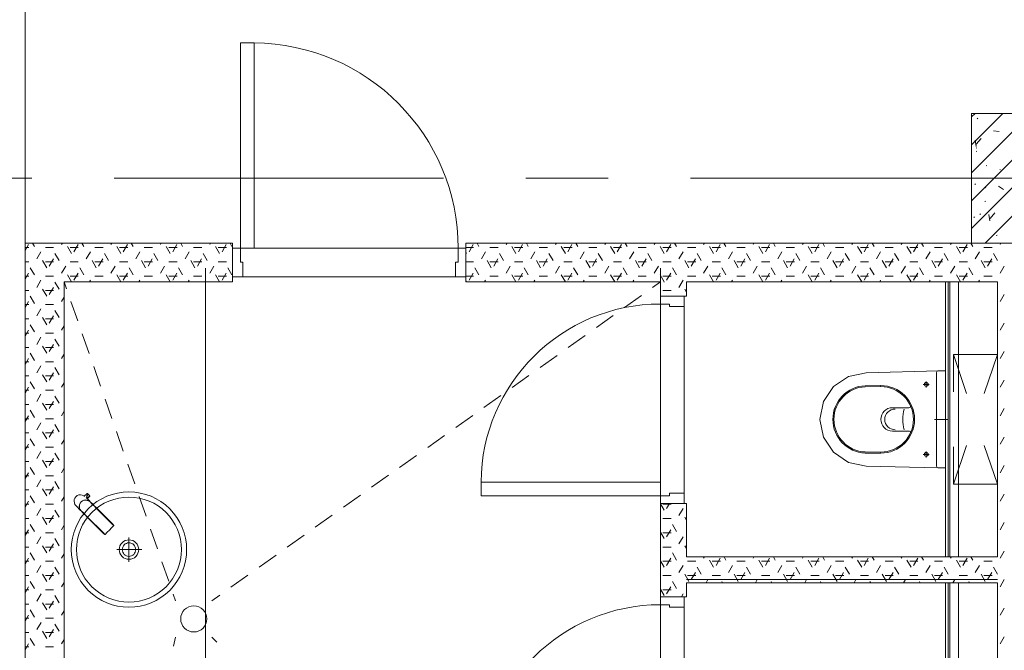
# Model space of a CAD drawing. Header units: millimetres. Extents: x -469965 to -394737, y -22321 to 14469.
# Tile 23 of 256: x -460187 to -456389, y 2631 to 5064. Entities that reach past the tile are written whole.
import ezdxf

# ---------------------------------------------------------------- set-up
doc = ezdxf.new("R2010")
doc.units = ezdxf.units.MM
doc.header["$MEASUREMENT"] = 0
doc.layers.add('Drawing & Figure_Pen_No__100', color=7, linetype='Continuous', lineweight=20)

msp = doc.modelspace()

# ---------------------------------------------------------------- linework, layer by layer
at = {"layer": 'Drawing & Figure_Pen_No__100', "color": 7, "linetype": 'Continuous', "lineweight": 20}
for points in [[(-460165.3, 7250.1), (-460165.3, 4201.8)], [(-459335.5, 4973.8), (-459282.5, 4973.8)], [(-459335.5, 4181.8), (-459335.5, 4973.8)], [(-459282.5, 4181.8), (-459282.5, 4973.8)], [(-456515.3, 4257.5), (-456071, 4701.8)], [(-456515.3, 4365.3), (-456178.7, 4701.8)], [(-456515.3, 4473), (-456286.5, 4701.8)], [(-456515.3, 4580.8), (-456394.3, 4701.8)], [(-456515.3, 4688.6), (-456502, 4701.8)], [(-456015.3, 4701.8), (-456515.3, 4701.8)], [(-456515.3, 4701.8), (-456515.3, 4201.8)], [(-456493.3, 4681.6), (-456490.6, 4683.6)], [(-456463.2, 4201.8), (-456015.3, 4649.8)], [(-456431.4, 4634.9), (-456408.6, 4632.9)], [(-456497.3, 4574.9), (-456501.7, 4598.8)], [(-456497.1, 4583), (-456478.7, 4604.9)], [(-456498.1, 4569.9), (-456495.6, 4567.6)], [(-456497.9, 4554.7), (-456495.2, 4556.8)], [(-456459.4, 4500.3), (-456456.1, 4500.7)], [(-456406.8, 4486.2), (-456404.3, 4483.9)], [(-460457.3, 4451.8), (-460139.8, 4451.8)], [(-459822.3, 4451.8), (-458552.3, 4451.8)], [(-458234.8, 4451.8), (-457917.3, 4451.8)], [(-457599.8, 4451.8), (-456329.8, 4451.8)], [(-456555.3, 4451.8), (-455975.3, 4451.8)], [(-456502.5, 4427.9), (-456499.9, 4429.9)], [(-456462.6, 4417.2), (-456459.8, 4415.4)], [(-456410.9, 4421.2), (-456392, 4408.4)], [(-456464.3, 4362.6), (-456460.9, 4363)], [(-456507.2, 4301.1), (-456504.5, 4303.1)], [(-456483.5, 4314.7), (-456481, 4312.5)], [(-456444.4, 4288.3), (-456448.8, 4312.2)], [(-456444.2, 4296.5), (-456425.8, 4318.3)], [(-456420.2, 4231.3), (-456416.9, 4231.8)], [(-460165.3, 4201.8), (-460165.3, -1806.2)], [(-459365.5, 4201.8), (-460165.3, 4201.8)], [(-460165.3, 4173.2), (-460152.2, 4195.9)], [(-460165.3, 4184.3), (-460151.1, 4184.3)], [(-460130, 4189.2), (-460137.3, 4201.8)], [(-460087.6, 4184.3), (-460055.9, 4184.3)], [(-460025.2, 4195.9), (-460021.8, 4201.8)], [(-459987.1, 4161.7), (-460003, 4189.2)], [(-459992.4, 4184.3), (-459960.6, 4184.3)], [(-459977.6, 4168.4), (-459961.7, 4195.9)], [(-459939.5, 4189.2), (-459946.8, 4201.8)], [(-459897.1, 4184.3), (-459865.4, 4184.3)], [(-459834.7, 4195.9), (-459831.3, 4201.8)], [(-459796.6, 4161.7), (-459812.5, 4189.2)], [(-459801.9, 4184.3), (-459770.1, 4184.3)], [(-459787.1, 4168.4), (-459771.2, 4195.9)], [(-459749, 4189.2), (-459756.3, 4201.8)], [(-459706.6, 4184.3), (-459674.9, 4184.3)], [(-459644.2, 4195.9), (-459640.8, 4201.8)], [(-459606.1, 4161.7), (-459622, 4189.2)], [(-459611.4, 4184.3), (-459579.6, 4184.3)], [(-459596.6, 4168.4), (-459580.7, 4195.9)], [(-459558.5, 4189.2), (-459565.8, 4201.8)], [(-459516.1, 4184.3), (-459484.4, 4184.3)], [(-459453.7, 4195.9), (-459450.2, 4201.8)], [(-459415.6, 4161.7), (-459431.5, 4189.2)], [(-459420.9, 4184.3), (-459389.1, 4184.3)], [(-459406.1, 4168.4), (-459390.2, 4195.9)], [(-459368, 4189.2), (-459375.3, 4201.8)], [(-459365.5, 4181.8), (-459365.5, 4201.8)], [(-459365.5, 4181.8), (-459365.5, 4071.8)], [(-459335.5, 4181.8), (-459365.5, 4181.8)], [(-459335.5, 4128.8), (-459335.5, 4181.8)], [(-458495.5, 4181.8), (-459335.5, 4181.8)], [(-458495.5, 4181.8), (-458548.5, 4181.8)], [(-458465.5, 4181.8), (-458495.5, 4181.8)], [(-458495.5, 4181.8), (-458495.5, 4128.8)], [(-456515.3, 4201.8), (-458465.5, 4201.8)], [(-458465.5, 4201.8), (-458465.5, 4181.8)], [(-458465.5, 4184.3), (-458436.6, 4184.3)], [(-458465.5, 4071.8), (-458465.5, 4181.8)], [(-458453.5, 4168.4), (-458437.7, 4195.9)], [(-458415.5, 4189.2), (-458422.8, 4201.8)], [(-458373.1, 4184.3), (-458341.4, 4184.3)], [(-458310.7, 4195.9), (-458307.2, 4201.8)], [(-458272.6, 4161.7), (-458288.5, 4189.2)], [(-458277.9, 4184.3), (-458246.1, 4184.3)], [(-458263, 4168.4), (-458247.2, 4195.9)], [(-458225, 4189.2), (-458232.3, 4201.8)], [(-458182.6, 4184.3), (-458150.9, 4184.3)], [(-458120.2, 4195.9), (-458116.7, 4201.8)], [(-458082.1, 4161.7), (-458098, 4189.2)], [(-458087.4, 4184.3), (-458055.6, 4184.3)], [(-458072.5, 4168.4), (-458056.7, 4195.9)], [(-458034.5, 4189.2), (-458041.8, 4201.8)], [(-457992.1, 4184.3), (-457960.4, 4184.3)], [(-457929.7, 4195.9), (-457926.2, 4201.8)], [(-457891.6, 4161.7), (-457907.5, 4189.2)], [(-457896.9, 4184.3), (-457865.1, 4184.3)], [(-457882, 4168.4), (-457866.2, 4195.9)], [(-457844, 4189.2), (-457851.3, 4201.8)], [(-457801.6, 4184.3), (-457769.9, 4184.3)], [(-457739.2, 4195.9), (-457735.7, 4201.8)], [(-457701.1, 4161.7), (-457717, 4189.2)], [(-457706.4, 4184.3), (-457674.6, 4184.3)], [(-457691.5, 4168.4), (-457675.7, 4195.9)], [(-457653.5, 4189.2), (-457660.8, 4201.8)], [(-457611.1, 4184.3), (-457579.4, 4184.3)], [(-457548.7, 4195.9), (-457545.2, 4201.8)], [(-457510.6, 4161.7), (-457526.5, 4189.2)], [(-457515.9, 4184.3), (-457484.1, 4184.3)], [(-457501, 4168.4), (-457485.2, 4195.9)], [(-457463, 4189.2), (-457470.3, 4201.8)], [(-457420.6, 4184.3), (-457388.9, 4184.3)], [(-457358.2, 4195.9), (-457354.7, 4201.8)], [(-457320.1, 4161.7), (-457336, 4189.2)], [(-457325.4, 4184.3), (-457293.6, 4184.3)], [(-457310.5, 4168.4), (-457294.7, 4195.9)], [(-457272.5, 4189.2), (-457279.8, 4201.8)], [(-457230.1, 4184.3), (-457198.4, 4184.3)], [(-457167.7, 4195.9), (-457164.2, 4201.8)], [(-457129.6, 4161.7), (-457145.5, 4189.2)], [(-457134.9, 4184.3), (-457103.1, 4184.3)], [(-457120, 4168.4), (-457104.2, 4195.9)], [(-457082, 4189.2), (-457089.3, 4201.8)], [(-457039.6, 4184.3), (-457007.9, 4184.3)], [(-456977.2, 4195.9), (-456973.7, 4201.8)], [(-456939.1, 4161.7), (-456955, 4189.2)], [(-456944.4, 4184.3), (-456912.6, 4184.3)], [(-456929.5, 4168.4), (-456913.7, 4195.9)], [(-456891.5, 4189.2), (-456898.8, 4201.8)], [(-456849.1, 4184.3), (-456817.4, 4184.3)], [(-456786.7, 4195.9), (-456783.2, 4201.8)], [(-456748.6, 4161.7), (-456764.5, 4189.2)], [(-456753.9, 4184.3), (-456722.1, 4184.3)], [(-456739, 4168.4), (-456723.2, 4195.9)], [(-456701, 4189.2), (-456708.3, 4201.8)], [(-456658.6, 4184.3), (-456626.9, 4184.3)], [(-456596.2, 4195.9), (-456592.7, 4201.8)], [(-456558.1, 4161.7), (-456574, 4189.2)], [(-456563.4, 4184.3), (-456531.6, 4184.3)], [(-456548.5, 4168.4), (-456532.7, 4195.9)], [(-456510.5, 4189.2), (-456517.8, 4201.8)], [(-456515.3, 4201.8), (-456015.3, 4201.8)], [(-456468.1, 4184.3), (-456436.4, 4184.3)], [(-456405.7, 4195.9), (-456402.2, 4201.8)], [(-460120.4, 4140.9), (-460104.6, 4168.4)], [(-460072.8, 4113.4), (-460056.9, 4140.9)], [(-460034.7, 4134.2), (-460050.6, 4161.7)], [(-459929.9, 4140.9), (-459914.1, 4168.4)], [(-459882.3, 4113.4), (-459866.4, 4140.9)], [(-459844.2, 4134.2), (-459860.1, 4161.7)], [(-459739.4, 4140.9), (-459723.6, 4168.4)], [(-459691.8, 4113.4), (-459675.9, 4140.9)], [(-459653.7, 4134.2), (-459669.6, 4161.7)], [(-459548.9, 4140.9), (-459533.1, 4168.4)], [(-459501.3, 4113.4), (-459485.4, 4140.9)], [(-459463.2, 4134.2), (-459479.1, 4161.7)], [(-458463.1, 4161.7), (-458465.5, 4165.8)], [(-458405.9, 4140.9), (-458390, 4168.4)], [(-458358.3, 4113.4), (-458342.4, 4140.9)], [(-458320.2, 4134.2), (-458336.1, 4161.7)], [(-458215.4, 4140.9), (-458199.5, 4168.4)], [(-458167.8, 4113.4), (-458151.9, 4140.9)], [(-458129.7, 4134.2), (-458145.6, 4161.7)], [(-458024.9, 4140.9), (-458009, 4168.4)], [(-457977.3, 4113.4), (-457961.4, 4140.9)], [(-457939.2, 4134.2), (-457955.1, 4161.7)], [(-457834.4, 4140.9), (-457818.5, 4168.4)], [(-457786.8, 4113.4), (-457770.9, 4140.9)], [(-457748.7, 4134.2), (-457764.6, 4161.7)], [(-457643.9, 4140.9), (-457628, 4168.4)], [(-457596.3, 4113.4), (-457580.4, 4140.9)], [(-457558.2, 4134.2), (-457574.1, 4161.7)], [(-457453.4, 4140.9), (-457437.5, 4168.4)], [(-457405.8, 4113.4), (-457389.9, 4140.9)], [(-457367.7, 4134.2), (-457383.6, 4161.7)], [(-457262.9, 4140.9), (-457247, 4168.4)], [(-457215.3, 4113.4), (-457199.4, 4140.9)], [(-457177.2, 4134.2), (-457193.1, 4161.7)], [(-457072.4, 4140.9), (-457056.5, 4168.4)], [(-457024.8, 4113.4), (-457008.9, 4140.9)], [(-456986.7, 4134.2), (-457002.6, 4161.7)], [(-456881.9, 4140.9), (-456866, 4168.4)], [(-456834.3, 4113.4), (-456818.4, 4140.9)], [(-456796.2, 4134.2), (-456812.1, 4161.7)], [(-456691.4, 4140.9), (-456675.5, 4168.4)], [(-456643.8, 4113.4), (-456627.9, 4140.9)], [(-456605.7, 4134.2), (-456621.6, 4161.7)], [(-456500.9, 4140.9), (-456485, 4168.4)], [(-456453.3, 4113.4), (-456437.4, 4140.9)], [(-456415.3, 4134.4), (-456431.1, 4161.7)], [(-460165.3, 4129.3), (-460151.1, 4129.3)], [(-460130, 4079.2), (-460145.9, 4106.7)], [(-460082.4, 4106.7), (-460098.2, 4134.2)], [(-460087.6, 4129.3), (-460055.9, 4129.3)], [(-460025.2, 4085.9), (-460015.3, 4103)], [(-460015.3, 4103), (-460009.3, 4113.4)], [(-459992.4, 4129.3), (-459960.6, 4129.3)], [(-459939.5, 4079.2), (-459955.4, 4106.7)], [(-459891.9, 4106.7), (-459907.7, 4134.2)], [(-459897.1, 4129.3), (-459865.4, 4129.3)], [(-459834.7, 4085.9), (-459818.8, 4113.4)], [(-459801.9, 4129.3), (-459770.1, 4129.3)], [(-459749, 4079.2), (-459764.9, 4106.7)], [(-459701.4, 4106.7), (-459717.2, 4134.2)], [(-459706.6, 4129.3), (-459674.9, 4129.3)], [(-459644.2, 4085.9), (-459628.3, 4113.4)], [(-459611.4, 4129.3), (-459579.6, 4129.3)], [(-459558.5, 4079.2), (-459574.4, 4106.7)], [(-459510.9, 4106.7), (-459526.7, 4134.2)], [(-459516.1, 4129.3), (-459484.4, 4129.3)], [(-459470.5, 4104.6), (-459470.5, -2298.2)], [(-459453.7, 4085.9), (-459437.8, 4113.4)], [(-459420.9, 4129.3), (-459389.1, 4129.3)], [(-459368, 4079.2), (-459383.9, 4106.7)], [(-459325.5, 4128.8), (-459335.5, 4128.8)], [(-459325.5, 4071.8), (-459325.5, 4128.8)], [(-458495.5, 4128.8), (-458505.5, 4128.8)], [(-458505.5, 4128.8), (-458505.5, 4071.8)], [(-458465.5, 4129.3), (-458436.6, 4129.3)], [(-458415.5, 4079.2), (-458431.4, 4106.7)], [(-458367.9, 4106.7), (-458383.7, 4134.2)], [(-458373.1, 4129.3), (-458341.4, 4129.3)], [(-458310.7, 4085.9), (-458294.8, 4113.4)], [(-458277.9, 4129.3), (-458246.1, 4129.3)], [(-458225, 4079.2), (-458240.9, 4106.7)], [(-458177.4, 4106.7), (-458193.2, 4134.2)], [(-458182.6, 4129.3), (-458150.9, 4129.3)], [(-458120.2, 4085.9), (-458104.3, 4113.4)], [(-458087.4, 4129.3), (-458055.6, 4129.3)], [(-458034.5, 4079.2), (-458050.3, 4106.7)], [(-457986.8, 4106.7), (-458002.7, 4134.2)], [(-457992.1, 4129.3), (-457960.4, 4129.3)], [(-457929.7, 4085.9), (-457913.8, 4113.4)], [(-457896.9, 4129.3), (-457865.1, 4129.3)], [(-457844, 4079.2), (-457859.8, 4106.7)], [(-457796.3, 4106.7), (-457812.2, 4134.2)], [(-457801.6, 4129.3), (-457769.9, 4129.3)], [(-457739.2, 4085.9), (-457723.3, 4113.4)], [(-457715.3, 4104.6), (-457715.3, -2298.2)], [(-457706.4, 4129.3), (-457674.6, 4129.3)], [(-457653.5, 4079.2), (-457669.3, 4106.7)], [(-457605.8, 4106.7), (-457621.7, 4134.2)], [(-457611.1, 4129.3), (-457579.4, 4129.3)], [(-457548.7, 4085.9), (-457532.8, 4113.4)], [(-457515.9, 4129.3), (-457484.1, 4129.3)], [(-457463, 4079.2), (-457478.8, 4106.7)], [(-457415.3, 4106.7), (-457431.2, 4134.2)], [(-457420.6, 4129.3), (-457388.9, 4129.3)], [(-457358.2, 4085.9), (-457342.3, 4113.4)], [(-457325.4, 4129.3), (-457293.6, 4129.3)], [(-457272.5, 4079.2), (-457288.3, 4106.7)], [(-457224.8, 4106.7), (-457240.7, 4134.2)], [(-457230.1, 4129.3), (-457198.4, 4129.3)], [(-457167.7, 4085.9), (-457151.8, 4113.4)], [(-457134.9, 4129.3), (-457103.1, 4129.3)], [(-457082, 4079.2), (-457097.8, 4106.7)], [(-457034.3, 4106.7), (-457050.2, 4134.2)], [(-457039.6, 4129.3), (-457007.9, 4129.3)], [(-456977.2, 4085.9), (-456961.3, 4113.4)], [(-456944.4, 4129.3), (-456912.6, 4129.3)], [(-456891.5, 4079.2), (-456907.3, 4106.7)], [(-456843.8, 4106.7), (-456859.7, 4134.2)], [(-456849.1, 4129.3), (-456817.4, 4129.3)], [(-456786.7, 4085.9), (-456770.8, 4113.4)], [(-456753.9, 4129.3), (-456722.1, 4129.3)], [(-456701, 4079.2), (-456716.8, 4106.7)], [(-456653.3, 4106.7), (-456669.2, 4134.2)], [(-456658.6, 4129.3), (-456626.9, 4129.3)], [(-456596.2, 4085.9), (-456580.3, 4113.4)], [(-456563.4, 4129.3), (-456531.6, 4129.3)], [(-456510.5, 4079.2), (-456526.3, 4106.7)], [(-456462.8, 4106.7), (-456478.7, 4134.2)], [(-456468.1, 4129.3), (-456436.4, 4129.3)], [(-456415.2, 4134.2), (-456415.3, 4134.4)], [(-456405.7, 4085.9), (-456389.8, 4113.4)], [(-460165.3, 4063.2), (-460152.2, 4085.9)], [(-460165.3, 4074.3), (-460151.1, 4074.3)], [(-460087.6, 4074.3), (-460055.9, 4074.3)], [(-459987.2, 4051.8), (-460003, 4079.2)], [(-459992.4, 4074.3), (-459960.6, 4074.3)], [(-459977.6, 4058.4), (-459961.7, 4085.9)], [(-459897.1, 4074.3), (-459865.4, 4074.3)], [(-459796.7, 4051.8), (-459812.5, 4079.2)], [(-459801.9, 4074.3), (-459770.1, 4074.3)], [(-459787.1, 4058.4), (-459771.2, 4085.9)], [(-459706.6, 4074.3), (-459674.9, 4074.3)], [(-459606.2, 4051.8), (-459622, 4079.2)], [(-459611.4, 4074.3), (-459579.6, 4074.3)], [(-459596.6, 4058.4), (-459580.7, 4085.9)], [(-459516.1, 4074.3), (-459484.4, 4074.3)], [(-459415.7, 4051.8), (-459431.5, 4079.2)], [(-459420.9, 4074.3), (-459389.1, 4074.3)], [(-459406, 4058.4), (-459390.2, 4085.9)], [(-459365.5, 4051.8), (-459365.5, 4071.8)], [(-459365.5, 4071.8), (-459325.5, 4071.8)], [(-459325.5, 4071.8), (-458505.5, 4071.8)], [(-458505.5, 4071.8), (-458465.5, 4071.8)], [(-458465.5, 4074.3), (-458436.6, 4074.3)], [(-458465.5, 4071.8), (-458465.5, 4051.8)], [(-458453.5, 4058.4), (-458437.7, 4085.9)], [(-458373.1, 4074.3), (-458341.4, 4074.3)], [(-458272.7, 4051.8), (-458288.5, 4079.2)], [(-458277.9, 4074.3), (-458246.1, 4074.3)], [(-458263, 4058.4), (-458247.2, 4085.9)], [(-458182.6, 4074.3), (-458150.9, 4074.3)], [(-458082.2, 4051.8), (-458098, 4079.2)], [(-458087.4, 4074.3), (-458055.6, 4074.3)], [(-458072.5, 4058.4), (-458056.7, 4085.9)], [(-457992.1, 4074.3), (-457960.4, 4074.3)], [(-457891.7, 4051.8), (-457907.5, 4079.2)], [(-457896.9, 4074.3), (-457865.1, 4074.3)], [(-457882, 4058.4), (-457866.2, 4085.9)], [(-457801.6, 4074.3), (-457769.9, 4074.3)], [(-457701.2, 4051.8), (-457717, 4079.2)], [(-457706.4, 4074.3), (-457674.6, 4074.3)], [(-457691.5, 4058.4), (-457675.7, 4085.9)], [(-457611.1, 4074.3), (-457579.4, 4074.3)], [(-457510.7, 4051.8), (-457526.5, 4079.2)], [(-457515.9, 4074.3), (-457484.1, 4074.3)], [(-457501, 4058.4), (-457485.2, 4085.9)], [(-457420.6, 4074.3), (-457388.9, 4074.3)], [(-457320.2, 4051.8), (-457336, 4079.2)], [(-457325.4, 4074.3), (-457293.6, 4074.3)], [(-457310.5, 4058.4), (-457294.7, 4085.9)], [(-457230.1, 4074.3), (-457198.4, 4074.3)], [(-457129.7, 4051.8), (-457145.5, 4079.2)], [(-457134.9, 4074.3), (-457103.1, 4074.3)], [(-457120, 4058.4), (-457104.2, 4085.9)], [(-457039.6, 4074.3), (-457007.9, 4074.3)], [(-456939.2, 4051.8), (-456955, 4079.2)], [(-456944.4, 4074.3), (-456912.6, 4074.3)], [(-456929.5, 4058.4), (-456913.7, 4085.9)], [(-456849.1, 4074.3), (-456817.4, 4074.3)], [(-456748.7, 4051.8), (-456764.5, 4079.2)], [(-456753.9, 4074.3), (-456722.1, 4074.3)], [(-456739, 4058.4), (-456723.2, 4085.9)], [(-456658.6, 4074.3), (-456626.9, 4074.3)], [(-456558.2, 4051.8), (-456574, 4079.2)], [(-456563.4, 4074.3), (-456531.6, 4074.3)], [(-456548.5, 4058.4), (-456532.7, 4085.9)], [(-456468.1, 4074.3), (-456436.4, 4074.3)], [(-460120.4, 4030.9), (-460104.6, 4058.4)], [(-460072.8, 4003.4), (-460056.9, 4030.9)], [(-460034.7, 4024.2), (-460050.6, 4051.7)], [(-460015.3, -2293.2), (-460015.3, 4051.8)], [(-460015.3, 4051.8), (-459365.5, 4051.8)], [(-460015.3, 4051.8), (-460006.3, 4026)], [(-459917.9, 4051.8), (-459914.1, 4058.4)], [(-459727.4, 4051.8), (-459723.6, 4058.4)], [(-459536.9, 4051.8), (-459533.1, 4058.4)], [(-458463.2, 4051.8), (-458465.5, 4055.8)], [(-458465.5, 4051.8), (-457715.3, 4051.8)], [(-458393.8, 4051.8), (-458390, 4058.4)], [(-458203.3, 4051.8), (-458199.5, 4058.4)], [(-458012.8, 4051.8), (-458009, 4058.4)], [(-457822.3, 4051.8), (-457818.5, 4058.4)], [(-457715.3, 4051.8), (-457745.7, 4030.3)], [(-457715.3, 4051.8), (-457715.3, 3996.8)], [(-457701.1, 4051.7), (-457701.2, 4051.8)], [(-457643.9, 4030.9), (-457631.8, 4051.8)], [(-457631.8, 4051.8), (-457628, 4058.4)], [(-457615.3, 4051.8), (-456615.3, 4051.8)], [(-457615.3, 3996.8), (-457615.3, 4051.8)], [(-457441.3, 4051.8), (-457437.5, 4058.4)], [(-457250.8, 4051.8), (-457247, 4058.4)], [(-457060.3, 4051.8), (-457056.5, 4058.4)], [(-456869.8, 4051.8), (-456866, 4058.4)], [(-456679.3, 4051.8), (-456675.5, 4058.4)], [(-456615.3, 4051.8), (-456615.3, 2991.8)], [(-456615.3, 4051.8), (-456615.3, 2991.8)], [(-456565.3, 4051.8), (-456615.3, 4051.8)], [(-456605.3, 2991.8), (-456605.3, 4051.8)], [(-456599.3, 4051.8), (-456599.3, 2991.8)], [(-456565.3, 4051.8), (-456415.3, 4051.8)], [(-456565.3, 2991.8), (-456565.3, 4051.8)], [(-456488.8, 4051.8), (-456485, 4058.4)], [(-456415.3, 4051.8), (-456415.3, 2991.8)], [(-460165.3, 4019.3), (-460151.1, 4019.3)], [(-460130, 3969.2), (-460145.9, 3996.7)], [(-460082.4, 3996.7), (-460098.2, 4024.2)], [(-460087.6, 4019.3), (-460055.9, 4019.3)], [(-460025.2, 3975.9), (-460015.3, 3993)], [(-457788.9, 3999.6), (-457854.1, 3953.2)], [(-457715.3, 3996.8), (-457715.3, 3966.8)], [(-457623.3, 3996.8), (-457715.3, 3996.8)], [(-457706.4, 4019.3), (-457674.6, 4019.3)], [(-457623.3, 3996.8), (-457615.3, 3996.8)], [(-457623.3, 3956.8), (-457623.3, 3996.8)], [(-457615.3, 4013.1), (-457621.7, 4024.2)], [(-456415.2, 4024.2), (-456415.3, 4024.4)], [(-456405.7, 3975.9), (-456389.8, 4003.4)], [(-460165.3, 3953.2), (-460152.2, 3975.9)], [(-460165.3, 3964.3), (-460151.1, 3964.3)], [(-460087.6, 3964.3), (-460055.9, 3964.3)], [(-459989.1, 3977), (-459962.7, 3901.4)], [(-457715.3, 3966.8), (-457715.3, 3913.8)], [(-457715.3, 3966.8), (-457680.3, 3966.8)], [(-457715.3, 3966.8), (-457715.3, 3226.8)], [(-457680.3, 3966.8), (-457680.3, 3956.8)], [(-457680.3, 3956.8), (-457623.3, 3956.8)], [(-457623.3, 3236.8), (-457623.3, 3956.8)], [(-460120.4, 3921), (-460104.6, 3948.4)], [(-460082.4, 3886.7), (-460098.2, 3914.2)], [(-460072.8, 3893.5), (-460056.9, 3921)], [(-460034.7, 3914.2), (-460050.6, 3941.7)], [(-457897.3, 3922.5), (-457962.5, 3876.2)], [(-456415.2, 3914.2), (-456415.3, 3914.4)], [(-460165.3, 3909.3), (-460151.1, 3909.3)], [(-460130, 3859.2), (-460145.9, 3886.7)], [(-460087.6, 3909.3), (-460055.9, 3909.3)], [(-460025.2, 3866), (-460015.3, 3883)], [(-456405.7, 3865.9), (-456389.8, 3893.4)], [(-460165.3, 3843.2), (-460152.2, 3866)], [(-460165.3, 3854.3), (-460151.1, 3854.3)], [(-460120.4, 3811), (-460104.6, 3838.5)], [(-460087.6, 3854.3), (-460055.9, 3854.3)], [(-459945.2, 3851.4), (-459918.8, 3775.9)], [(-458005.7, 3845.5), (-458070.9, 3799.1)], [(-460165.3, 3799.3), (-460151.1, 3799.3)], [(-460082.4, 3776.7), (-460098.2, 3804.2)], [(-460087.6, 3799.3), (-460055.9, 3799.3)], [(-460072.8, 3783.5), (-460056.9, 3811)], [(-460034.7, 3804.2), (-460050.6, 3831.7)], [(-456415.2, 3804.2), (-456415.3, 3804.4)], [(-460130, 3749.2), (-460145.9, 3776.7)], [(-460025.2, 3756), (-460015.3, 3773.1)], [(-458114.1, 3768.4), (-458179.3, 3722.1)], [(-456585.3, 3771.8), (-456534.4, 3622)], [(-456585.3, 3627.7), (-456585.3, 3771.8)], [(-456585.3, 3771.8), (-456415.3, 3771.8)], [(-456415.3, 3771.8), (-456466.2, 3622)], [(-456415.3, 3771.8), (-456415.3, 3627.7)], [(-456405.7, 3756), (-456389.8, 3783.5)], [(-460165.3, 3733.2), (-460152.2, 3756)], [(-460165.3, 3744.3), (-460151.1, 3744.3)], [(-460120.4, 3701), (-460104.6, 3728.5)], [(-460087.6, 3744.3), (-460055.9, 3744.3)], [(-460034.7, 3694.2), (-460050.6, 3721.7)], [(-459901.3, 3725.9), (-459874.9, 3650.4)], [(-460165.3, 3689.3), (-460151.1, 3689.3)], [(-460082.4, 3666.7), (-460098.2, 3694.2)], [(-460087.6, 3689.3), (-460055.9, 3689.3)], [(-460072.8, 3673.5), (-460056.9, 3701)], [(-458222.5, 3691.4), (-458287.7, 3645)], [(-456990.2, 3687.7), (-457048.1, 3648.6)], [(-456921.7, 3701.8), (-456990.2, 3687.7)], [(-456643.3, 3709.3), (-456921.7, 3701.8)], [(-456650.3, 3341.3), (-456650.3, 3702.3)], [(-456615.3, 3709.3), (-456643.3, 3709.3)], [(-456615.3, 3334.3), (-456615.3, 3709.3)], [(-456415.2, 3694.2), (-456415.3, 3694.4)], [(-460165.3, 3623.2), (-460152.2, 3646)], [(-460130, 3639.2), (-460145.9, 3666.7)], [(-460025.2, 3646), (-460015.3, 3663.1)], [(-457048.1, 3648.6), (-457086.7, 3590.4)], [(-456866.2, 3652.1), (-456925.6, 3651.7)], [(-456866.2, 3648), (-456925.5, 3647.6)], [(-456701.8, 3656.8), (-456678.8, 3656.8)], [(-456690.3, 3668.3), (-456690.3, 3645.3)], [(-456405.7, 3646), (-456389.8, 3673.5)], [(-460165.3, 3634.3), (-460151.1, 3634.3)], [(-460120.4, 3591), (-460104.6, 3618.5)], [(-460087.6, 3634.3), (-460055.9, 3634.3)], [(-460034.7, 3584.3), (-460050.6, 3611.7)], [(-458330.9, 3614.3), (-458396.1, 3568)], [(-460165.3, 3579.3), (-460151.1, 3579.3)], [(-460082.4, 3556.8), (-460098.2, 3584.3)], [(-460087.6, 3579.3), (-460055.9, 3579.3)], [(-460072.8, 3563.5), (-460056.9, 3591)], [(-459857.4, 3600.3), (-459831, 3524.8)], [(-457086.7, 3590.4), (-457100.3, 3521.8)], [(-456415.2, 3584.3), (-456415.3, 3584.4)], [(-460165.3, 3513.3), (-460152.2, 3536)], [(-460130, 3529.3), (-460145.9, 3556.8)], [(-460025.2, 3536), (-460015.3, 3553.1)], [(-458439.3, 3537.2), (-458504.5, 3490.9)], [(-456757.5, 3566.8), (-456820.5, 3566.8)], [(-456405.7, 3536), (-456389.8, 3563.5)], [(-460165.3, 3524.4), (-460151.1, 3524.4)], [(-460120.4, 3481), (-460104.6, 3508.5)], [(-460087.6, 3524.4), (-460055.9, 3524.4)], [(-460034.7, 3474.3), (-460050.6, 3501.8)], [(-457100.3, 3521.8), (-457086.7, 3453.3)], [(-456658.8, 3521.8), (-456604.2, 3521.8)], [(-460165.3, 3469.4), (-460151.1, 3469.4)], [(-460082.4, 3446.8), (-460098.2, 3474.3)], [(-460087.6, 3469.4), (-460055.9, 3469.4)], [(-460072.8, 3453.5), (-460056.9, 3481)], [(-459813.5, 3474.8), (-459787.1, 3399.3)], [(-458547.7, 3460.2), (-458612.9, 3413.8)], [(-456757.5, 3476.8), (-456820.5, 3476.8)], [(-456415.2, 3474.3), (-456415.3, 3474.4)], [(-460165.3, 3403.3), (-460152.2, 3426)], [(-460130, 3419.3), (-460145.9, 3446.8)], [(-460025.2, 3426), (-460015.3, 3443.1)], [(-457086.7, 3453.3), (-457048.1, 3395.1)], [(-456534.4, 3421.6), (-456585.3, 3271.8)], [(-456466.2, 3421.6), (-456415.3, 3271.8)], [(-456405.7, 3426), (-456389.8, 3453.5)], [(-460165.3, 3414.4), (-460151.1, 3414.4)], [(-460120.4, 3371), (-460104.6, 3398.5)], [(-460087.6, 3414.4), (-460055.9, 3414.4)], [(-460034.7, 3364.3), (-460050.6, 3391.8)], [(-458656.1, 3383.1), (-458721.3, 3336.8)], [(-457048.1, 3395.1), (-456990.2, 3356)], [(-456866.7, 3391.6), (-456925.6, 3391.9)], [(-456866.6, 3395.7), (-456925.5, 3396.1)], [(-456701.8, 3386.8), (-456678.8, 3386.8)], [(-456690.3, 3375.3), (-456690.3, 3398.3)], [(-456585.3, 3271.8), (-456585.3, 3416)], [(-456415.3, 3416), (-456415.3, 3271.8)], [(-460165.3, 3359.4), (-460151.1, 3359.4)], [(-460082.4, 3336.8), (-460098.2, 3364.3)], [(-460087.6, 3359.4), (-460055.9, 3359.4)], [(-460072.8, 3343.5), (-460056.9, 3371)], [(-459769.6, 3349.2), (-459743.2, 3273.7)], [(-456990.2, 3356), (-456921.7, 3341.8)], [(-456415.2, 3364.3), (-456415.3, 3364.4)], [(-456405.7, 3316), (-456389.8, 3343.5)], [(-460165.3, 3293.3), (-460152.2, 3316)], [(-460165.3, 3304.4), (-460151.1, 3304.4)], [(-460130, 3309.3), (-460145.9, 3336.8)], [(-460087.6, 3304.4), (-460055.9, 3304.4)], [(-460025.2, 3316), (-460015.3, 3333.1)], [(-458764.5, 3306.1), (-458829.7, 3259.7)], [(-456921.7, 3341.8), (-456643.3, 3334.3)], [(-456643.3, 3334.3), (-456615.3, 3334.3)], [(-460120.4, 3261), (-460104.6, 3288.5)], [(-460034.7, 3254.3), (-460050.6, 3281.8)], [(-457715.3, 3279.8), (-458407.3, 3279.8)], [(-458407.3, 3226.8), (-458407.3, 3279.8)], [(-456415.3, 3271.8), (-456585.3, 3271.8)], [(-460165.3, 3249.4), (-460151.1, 3249.4)], [(-460082.4, 3226.8), (-460098.2, 3254.3)], [(-460087.6, 3249.4), (-460055.9, 3249.4)], [(-460072.8, 3233.5), (-460056.9, 3261)], [(-459958.6, 3230.1), (-459964.6, 3227.6)], [(-459952, 3230.8), (-459958.6, 3230.1)], [(-459945.4, 3230), (-459952, 3230.8)], [(-459939.4, 3227.4), (-459945.4, 3230)], [(-459926.7, 3236.5), (-459937.8, 3225.3)], [(-459922.6, 3232.5), (-459929, 3226.1)], [(-459926.3, 3236.9), (-459926.7, 3236.5)], [(-459925.9, 3236.4), (-459926.3, 3236.8)], [(-459925.2, 3235.7), (-459925.9, 3236.4)], [(-459924.2, 3234.7), (-459925.2, 3235.7)], [(-459923, 3233.5), (-459924.2, 3234.7)], [(-459922.3, 3232.8), (-459923, 3233.5)], [(-459922.6, 3232.5), (-459922.3, 3232.8)], [(-459922.3, 3232.8), (-459922.6, 3232.5)], [(-459920.1, 3230.6), (-459922.3, 3232.8)], [(-459919.9, 3230.5), (-459920.1, 3230.6)], [(-459919.7, 3230.2), (-459919.9, 3230.5)], [(-459919.3, 3229.8), (-459919.7, 3230.2)], [(-459918.8, 3229.4), (-459919.3, 3229.8)], [(-459918.3, 3228.9), (-459918.8, 3229.4)], [(-459917.8, 3228.3), (-459918.3, 3228.9)], [(-459917.3, 3227.8), (-459917.8, 3228.3)], [(-458872.9, 3229), (-458938.1, 3182.7)], [(-457623.3, 3236.8), (-457680.3, 3236.8)], [(-457680.3, 3236.8), (-457680.3, 3226.8)], [(-457623.3, 3196.8), (-457623.3, 3236.8)], [(-456415.2, 3254.3), (-456415.3, 3254.5)], [(-456405.7, 3206), (-456389.8, 3233.5)], [(-460165.3, 3183.3), (-460152.2, 3206)], [(-460165.3, 3194.4), (-460151.1, 3194.4)], [(-460130, 3199.3), (-460145.9, 3226.8)], [(-460087.6, 3194.4), (-460055.9, 3194.4)], [(-460025.2, 3206), (-460015.3, 3223.1)], [(-459976.1, 3212.5), (-459976.8, 3205.9)], [(-459976.8, 3205.9), (-459976, 3199.3)], [(-459973.6, 3218.5), (-459976.1, 3212.5)], [(-459976, 3199.3), (-459973.5, 3193.3)], [(-459969.7, 3223.6), (-459973.6, 3218.5)], [(-459973.5, 3193.3), (-459969.5, 3188.1)], [(-459964.6, 3227.6), (-459969.7, 3223.6)], [(-459956.9, 3186.3), (-459956.2, 3192.8)], [(-459956.4, 3186.3), (-459955.6, 3192.6)], [(-459953.7, 3198.7), (-459956.2, 3192.8)], [(-459955.6, 3192.6), (-459953.2, 3198.4)], [(-459953.7, 3198.7), (-459949.9, 3203.8)], [(-459949.4, 3203.4), (-459953.2, 3198.4)], [(-459949.9, 3203.8), (-459944.8, 3207.7)], [(-459944.4, 3207.1), (-459949.4, 3203.4)], [(-459938.8, 3210.2), (-459944.8, 3207.7)], [(-459944.4, 3207.1), (-459938.7, 3209.6)], [(-459937.3, 3225.9), (-459939.4, 3227.4)], [(-459938.8, 3210.2), (-459932.3, 3210.9)], [(-459938.7, 3209.6), (-459932.3, 3210.4)], [(-459937.8, 3225.3), (-459937.9, 3225.2)], [(-459937.9, 3225.2), (-459937.4, 3224.9)], [(-459937.4, 3224.9), (-459936.5, 3224.4)], [(-459932.3, 3210.9), (-459925.9, 3210.1)], [(-459926, 3209.5), (-459932.3, 3210.4)], [(-459916.8, 3206.1), (-459930.8, 3220.1)], [(-459929, 3226.1), (-459929.4, 3225.7)], [(-459929.4, 3225.7), (-459927.2, 3223.6)], [(-459927.2, 3223.6), (-459927, 3223.4)], [(-459927, 3223.4), (-459926.7, 3223.1)], [(-459926.7, 3223.1), (-459926.4, 3222.7)], [(-459926.4, 3215.7), (-459916.2, 3226)], [(-459926.4, 3222.7), (-459925.9, 3222.3)], [(-459920.2, 3207), (-459926, 3209.5)], [(-459925.9, 3222.3), (-459925.4, 3221.8)], [(-459919.9, 3207.5), (-459925.9, 3210.1)], [(-459925.4, 3221.8), (-459924.9, 3221.3)], [(-459924.9, 3221.3), (-459924.4, 3220.8)], [(-459924.4, 3220.8), (-459923.9, 3220.3)], [(-459923.9, 3220.3), (-459923.6, 3220)], [(-459923.6, 3220), (-459923.3, 3219.7)], [(-459923.3, 3219.7), (-459923.2, 3219.6)], [(-459923.2, 3219.6), (-459922.9, 3220)], [(-459922.9, 3220), (-459916.5, 3226.3)], [(-459915.1, 3203.2), (-459920.2, 3207)], [(-459919.9, 3207.5), (-459914.7, 3203.6)], [(-459916.9, 3227.4), (-459917.3, 3227.8)], [(-459916.5, 3227.1), (-459916.9, 3227.4)], [(-459916.1, 3205.5), (-459916.8, 3206.1)], [(-459916.3, 3226.8), (-459916.5, 3227.1)], [(-459916.5, 3226.3), (-459916.2, 3226.7)], [(-459916.2, 3226.7), (-459916.3, 3226.8)], [(-459916.2, 3226), (-459915.8, 3226.3)], [(-459915.8, 3226.3), (-459916.1, 3226.7)], [(-459915.5, 3204.9), (-459916.1, 3205.5)], [(-459914.5, 3203.9), (-459915.5, 3204.9)], [(-459915.1, 3203.2), (-459908, 3196.1)], [(-459907.6, 3196.6), (-459914.7, 3203.6)], [(-459907.4, 3196.8), (-459914.5, 3203.8)], [(-459908, 3196.1), (-459903.3, 3191.4)], [(-459907.6, 3196.6), (-459902.9, 3191.8)], [(-459902.7, 3192), (-459907.4, 3196.8)], [(-459903.3, 3191.4), (-459898.6, 3186.7)], [(-459898.1, 3187.1), (-459902.9, 3191.8)], [(-459897.9, 3187.3), (-459902.7, 3192)], [(-459725.7, 3223.7), (-459699.3, 3148.2)], [(-457715.3, 3226.8), (-458407.3, 3226.8)], [(-457680.3, 3226.8), (-457715.3, 3226.8)], [(-457715.3, 3226.8), (-457715.3, 3196.8)], [(-457715.3, 3196.8), (-457715.3, 2836.8)], [(-457715.3, 3196.8), (-457623.3, 3196.8)], [(-457701.1, 3171.8), (-457715.3, 3196.4)], [(-457706.4, 3194.4), (-457674.6, 3194.4)], [(-457691.5, 3178.5), (-457681, 3196.8)], [(-457615.3, 3196.8), (-457623.3, 3196.8)], [(-457615.3, 2991.8), (-457615.3, 3196.8)], [(-460120.4, 3151), (-460104.6, 3178.5)], [(-460034.7, 3144.3), (-460050.6, 3171.8)], [(-459969.5, 3188.1), (-459969.4, 3188)], [(-459969.4, 3188), (-459952.1, 3170.7)], [(-459956.1, 3179.8), (-459956.9, 3186.3)], [(-459956.4, 3186.3), (-459955.5, 3179.9)], [(-459956.1, 3179.8), (-459953.5, 3173.8)], [(-459955.5, 3179.9), (-459953, 3174.1)], [(-459949.6, 3168.6), (-459953.5, 3173.8)], [(-459953, 3174.1), (-459949.2, 3169.1)], [(-459952.1, 3170.7), (-459951.4, 3170.1)], [(-459951.4, 3170.1), (-459950.8, 3169.5)], [(-459950.8, 3169.5), (-459949.8, 3168.5)], [(-459949.8, 3168.5), (-459942.7, 3161.4)], [(-459949.6, 3168.6), (-459942.5, 3161.6)], [(-459942.1, 3162), (-459949.2, 3169.1)], [(-459942.7, 3161.4), (-459938, 3156.7)], [(-459937.8, 3156.8), (-459942.5, 3161.6)], [(-459937.4, 3157.3), (-459942.1, 3162)], [(-459938, 3156.7), (-459933.3, 3151.9)], [(-459937.8, 3156.8), (-459933.1, 3152.1)], [(-459932.6, 3152.6), (-459937.4, 3157.3)], [(-459933.1, 3152.1), (-459928.3, 3147.4)], [(-459927.9, 3147.8), (-459932.6, 3152.6)], [(-459898.6, 3186.7), (-459893.8, 3182)], [(-459893.4, 3182.4), (-459898.1, 3187.1)], [(-459893.2, 3182.6), (-459897.9, 3187.3)], [(-459827.4, 3115.6), (-459893.8, 3182)], [(-459826.9, 3116.1), (-459893.4, 3182.4)], [(-459826.8, 3116.3), (-459893.2, 3182.6)], [(-457643.9, 3151), (-457628, 3178.5)], [(-460165.3, 3139.4), (-460151.1, 3139.4)], [(-460130, 3089.3), (-460145.9, 3116.8)], [(-460082.4, 3116.8), (-460098.2, 3144.3)], [(-460087.6, 3139.4), (-460055.9, 3139.4)], [(-460072.8, 3123.5), (-460056.9, 3151)], [(-459933.3, 3151.9), (-459928.5, 3147.2)], [(-459928.5, 3147.2), (-459862.1, 3080.9)], [(-459928.3, 3147.4), (-459861.9, 3081.1)], [(-459927.9, 3147.8), (-459861.4, 3081.5)], [(-459826.4, 3114.7), (-459827.4, 3115.6)], [(-459826, 3115.2), (-459826.9, 3116.1)], [(-459826, 3115.5), (-459826.8, 3116.3)], [(-459825.5, 3113.8), (-459826.4, 3114.7)], [(-459825.3, 3114.8), (-459826, 3115.5)], [(-459826, 3115.2), (-459825.2, 3114.4)], [(-459824.7, 3114.2), (-459825.3, 3114.8)], [(-459824.5, 3113.6), (-459825.2, 3114.4)], [(-459824.1, 3113.6), (-459824.7, 3114.2)], [(-458981.3, 3152), (-459046.5, 3105.6)], [(-457706.4, 3139.4), (-457674.6, 3139.4)], [(-457653.5, 3089.3), (-457669.4, 3116.8)], [(-457615.3, 3133.2), (-457621.7, 3144.3)], [(-456415.2, 3144.3), (-456415.3, 3144.5)], [(-456405.7, 3096), (-456389.8, 3123.5)], [(-460165.3, 3073.3), (-460152.2, 3096.1)], [(-460165.3, 3084.4), (-460151.1, 3084.4)], [(-460087.6, 3084.4), (-460055.9, 3084.4)], [(-460025.2, 3096.1), (-460015.3, 3113.1)], [(-459862.1, 3080.9), (-459861.3, 3080.1)], [(-459861.9, 3081.1), (-459861, 3080.2)], [(-459861.4, 3081.5), (-459860.5, 3080.5)], [(-459861.3, 3080.1), (-459860.6, 3079.4)], [(-459860.2, 3079.4), (-459861, 3080.2)], [(-459860.6, 3079.4), (-459860, 3078.8)], [(-459860.5, 3080.5), (-459859.6, 3079.6)], [(-459860.2, 3079.4), (-459859.4, 3078.6)], [(-459860, 3078.8), (-459859.5, 3078.3)], [(-459859.6, 3079.6), (-459858.8, 3078.9)], [(-459859.5, 3078.3), (-459859.2, 3078)], [(-459859.4, 3078.6), (-459858.8, 3078)], [(-459859.2, 3078), (-459859.1, 3077.9)], [(-459859.1, 3077.9), (-459858.4, 3077.6)], [(-459858.8, 3078.9), (-459858.2, 3078.3)], [(-459858.5, 3077.7), (-459858.8, 3078)], [(-459858.4, 3077.6), (-459858.5, 3077.7)], [(-459858.4, 3077.6), (-459857.7, 3077.8)], [(-459858.2, 3078.3), (-459857.9, 3077.9)], [(-459857.9, 3077.9), (-459857.7, 3077.8)], [(-459857.7, 3077.8), (-459857.6, 3077.9)], [(-459857.6, 3077.9), (-459849.2, 3086.3)], [(-459849.2, 3086.3), (-459840.7, 3094.8)], [(-459840.7, 3094.8), (-459832.2, 3103.4)], [(-459832.2, 3103.4), (-459823.8, 3111.8)], [(-459824.8, 3113), (-459825.5, 3113.8)], [(-459824.2, 3112.4), (-459824.8, 3113)], [(-459823.9, 3113), (-459824.5, 3113.6)], [(-459823.8, 3112), (-459824.2, 3112.4)], [(-459823.8, 3113.4), (-459824.1, 3113.6)], [(-459823.9, 3113), (-459823.6, 3112.7)], [(-459823.8, 3113.3), (-459823.8, 3113.4)], [(-459823.4, 3112.6), (-459823.8, 3113.3)], [(-459823.7, 3111.9), (-459823.8, 3112)], [(-459823.8, 3111.8), (-459823.7, 3111.9)], [(-459823.7, 3111.9), (-459823.4, 3112.6)], [(-459823.6, 3112.7), (-459823.4, 3112.6)], [(-459681.8, 3098.1), (-459655.4, 3022.6)], [(-457701.1, 3061.8), (-457715.3, 3086.4)], [(-457706.4, 3084.4), (-457674.6, 3084.4)], [(-457691.5, 3068.5), (-457675.7, 3096)], [(-460120.4, 3041.1), (-460104.6, 3068.6)], [(-460072.8, 3013.6), (-460056.9, 3041.1)], [(-460034.7, 3034.3), (-460050.6, 3061.8)], [(-459765.3, 2972.9), (-459765.3, 3066.1)], [(-459089.7, 3074.9), (-459154.9, 3028.6)], [(-457643.9, 3041.1), (-457628, 3068.5)], [(-460165.3, 3029.4), (-460151.1, 3029.4)], [(-460130, 2979.3), (-460145.9, 3006.8)], [(-460082.4, 3006.8), (-460098.2, 3034.3)], [(-460087.6, 3029.4), (-460055.9, 3029.4)], [(-460025.2, 2986.1), (-460015.3, 3003.2)], [(-459811.9, 3019.5), (-459715.9, 3019.5)], [(-457706.4, 3029.4), (-457674.6, 3029.4)], [(-457653.5, 2979.3), (-457669.4, 3006.8)], [(-457615.3, 3023.2), (-457621.7, 3034.3)], [(-456415.2, 3034.3), (-456415.3, 3034.5)], [(-456405.7, 2986.1), (-456389.8, 3013.5)], [(-460165.3, 2963.3), (-460152.2, 2986.1)], [(-460165.3, 2974.4), (-460151.1, 2974.4)], [(-460087.6, 2974.4), (-460055.9, 2974.4)], [(-459637.9, 2972.6), (-459611.5, 2897.1)], [(-459198.1, 2997.9), (-459263.3, 2951.5)], [(-457701.1, 2951.8), (-457715.3, 2976.4)], [(-457706.4, 2974.4), (-457674.6, 2974.4)], [(-457691.5, 2958.6), (-457675.7, 2986.1)], [(-456615.3, 2991.8), (-457615.3, 2991.8)], [(-457611.1, 2974.4), (-457579.4, 2974.4)], [(-457548.7, 2986.1), (-457545.3, 2991.8)], [(-457510.6, 2951.8), (-457526.5, 2979.3)], [(-457515.9, 2974.4), (-457484.1, 2974.4)], [(-457501, 2958.6), (-457485.2, 2986.1)], [(-457463, 2979.3), (-457470.2, 2991.8)], [(-457420.6, 2974.4), (-457388.9, 2974.4)], [(-457358.2, 2986.1), (-457354.8, 2991.8)], [(-457320.1, 2951.8), (-457336, 2979.3)], [(-457325.4, 2974.4), (-457293.6, 2974.4)], [(-457310.5, 2958.6), (-457294.7, 2986.1)], [(-457272.5, 2979.3), (-457279.7, 2991.8)], [(-457230.1, 2974.4), (-457198.4, 2974.4)], [(-457167.7, 2986.1), (-457164.3, 2991.8)], [(-457129.6, 2951.8), (-457145.5, 2979.3)], [(-457134.9, 2974.4), (-457103.1, 2974.4)], [(-457120, 2958.6), (-457104.2, 2986.1)], [(-457082, 2979.3), (-457089.2, 2991.8)], [(-457039.6, 2974.4), (-457007.9, 2974.4)], [(-456977.2, 2986.1), (-456973.8, 2991.8)], [(-456939.1, 2951.8), (-456955, 2979.3)], [(-456944.4, 2974.4), (-456912.6, 2974.4)], [(-456929.5, 2958.6), (-456913.7, 2986.1)], [(-456891.5, 2979.3), (-456898.7, 2991.8)], [(-456849.1, 2974.4), (-456817.4, 2974.4)], [(-456786.7, 2986.1), (-456783.3, 2991.8)], [(-456748.6, 2951.8), (-456764.5, 2979.3)], [(-456753.9, 2974.4), (-456722.1, 2974.4)], [(-456739, 2958.6), (-456723.2, 2986.1)], [(-456701, 2979.3), (-456708.2, 2991.8)], [(-456658.6, 2974.4), (-456626.9, 2974.4)], [(-456615.3, 2991.8), (-456565.3, 2991.8)], [(-456596.2, 2986.1), (-456592.8, 2991.8)], [(-456558.1, 2951.8), (-456574, 2979.3)], [(-456415.3, 2991.8), (-456565.3, 2991.8)], [(-456563.4, 2974.4), (-456531.6, 2974.4)], [(-456548.5, 2958.6), (-456532.7, 2986.1)], [(-456510.5, 2979.3), (-456517.7, 2991.8)], [(-456468.1, 2974.4), (-456436.4, 2974.4)], [(-460120.4, 2931.1), (-460104.6, 2958.6)], [(-460082.4, 2896.8), (-460098.2, 2924.3)], [(-460072.8, 2903.6), (-460056.9, 2931.1)], [(-460034.7, 2924.3), (-460050.6, 2951.8)], [(-457643.9, 2931.1), (-457628, 2958.6)], [(-457615.3, 2913.2), (-457621.7, 2924.3)], [(-457596.3, 2903.6), (-457580.4, 2931.1)], [(-457558.2, 2924.3), (-457574.1, 2951.8)], [(-457453.4, 2931.1), (-457437.5, 2958.6)], [(-457415.3, 2896.8), (-457431.2, 2924.3)], [(-457405.8, 2903.6), (-457389.9, 2931.1)], [(-457367.7, 2924.3), (-457383.6, 2951.8)], [(-457262.9, 2931.1), (-457247, 2958.6)], [(-457224.8, 2896.8), (-457240.7, 2924.3)], [(-457215.3, 2903.6), (-457199.4, 2931.1)], [(-457177.2, 2924.3), (-457193.1, 2951.8)], [(-457072.4, 2931.1), (-457056.5, 2958.6)], [(-457034.3, 2896.8), (-457050.2, 2924.3)], [(-457024.8, 2903.6), (-457008.9, 2931.1)], [(-456986.7, 2924.3), (-457002.6, 2951.8)], [(-456881.9, 2931.1), (-456866, 2958.6)], [(-456843.8, 2896.8), (-456859.7, 2924.3)], [(-456834.3, 2903.6), (-456818.4, 2931.1)], [(-456796.2, 2924.3), (-456812.1, 2951.8)], [(-456691.4, 2931.1), (-456675.5, 2958.6)], [(-456653.3, 2896.8), (-456669.2, 2924.3)], [(-456643.8, 2903.6), (-456627.9, 2931.1)], [(-456605.7, 2924.3), (-456621.6, 2951.8)], [(-456500.9, 2931.1), (-456485, 2958.6)], [(-456462.8, 2896.8), (-456478.7, 2924.3)], [(-456453.3, 2903.6), (-456437.4, 2931.1)], [(-456415.3, 2924.5), (-456431.1, 2951.8)], [(-456415.2, 2924.3), (-456415.3, 2924.5)], [(-460165.3, 2919.4), (-460151.1, 2919.4)], [(-460130, 2869.3), (-460145.9, 2896.8)], [(-460087.6, 2919.4), (-460055.9, 2919.4)], [(-460025.2, 2876.1), (-460015.3, 2893.2)], [(-459306.5, 2920.8), (-459371.8, 2874.5)], [(-457706.4, 2919.4), (-457674.6, 2919.4)], [(-457653.5, 2869.3), (-457669.4, 2896.8)], [(-457605.9, 2896.8), (-457615.3, 2913.2)], [(-457615.3, 2904.6), (-456415.3, 2904.6)], [(-457615.3, 2836.8), (-457615.3, 2891.8)], [(-457615.3, 2891.8), (-456615.3, 2891.8)], [(-457611.1, 2919.4), (-457579.4, 2919.4)], [(-457539.6, 2891.8), (-457532.8, 2903.6)], [(-457515.9, 2919.4), (-457484.1, 2919.4)], [(-457476, 2891.8), (-457478.9, 2896.8)], [(-457420.6, 2919.4), (-457388.9, 2919.4)], [(-457349.1, 2891.8), (-457342.3, 2903.6)], [(-457325.4, 2919.4), (-457293.6, 2919.4)], [(-457285.5, 2891.8), (-457288.3, 2896.8)], [(-457230.1, 2919.4), (-457198.4, 2919.4)], [(-457158.6, 2891.8), (-457151.8, 2903.6)], [(-457134.9, 2919.4), (-457103.1, 2919.4)], [(-457095, 2891.8), (-457097.8, 2896.8)], [(-457039.6, 2919.4), (-457007.9, 2919.4)], [(-456968.1, 2891.8), (-456961.3, 2903.6)], [(-456944.4, 2919.4), (-456912.6, 2919.4)], [(-456904.5, 2891.8), (-456907.3, 2896.8)], [(-456849.1, 2919.4), (-456817.4, 2919.4)], [(-456777.6, 2891.8), (-456770.8, 2903.6)], [(-456753.9, 2919.4), (-456722.1, 2919.4)], [(-456714, 2891.8), (-456716.8, 2896.8)], [(-456658.6, 2919.4), (-456626.9, 2919.4)], [(-456615.3, 2891.8), (-456615.3, 1831.8)], [(-456615.3, 2891.8), (-456615.3, 1831.8)], [(-456565.3, 2891.8), (-456615.3, 2891.8)], [(-456605.3, 1831.8), (-456605.3, 2891.8)], [(-456599.3, 2891.8), (-456599.3, 1831.8)], [(-456587.1, 2891.8), (-456580.3, 2903.6)], [(-456565.3, 2891.8), (-456415.3, 2891.8)], [(-456565.3, 1831.8), (-456565.3, 2891.8)], [(-456563.4, 2919.4), (-456531.6, 2919.4)], [(-456523.5, 2891.8), (-456526.3, 2896.8)], [(-456468.1, 2919.4), (-456436.4, 2919.4)], [(-456415.3, 2891.8), (-456415.3, 1831.8)], [(-456405.7, 2876.1), (-456389.8, 2903.6)], [(-460165.3, 2853.3), (-460152.2, 2876.1)], [(-460165.3, 2864.4), (-460151.1, 2864.4)], [(-460120.4, 2821.1), (-460104.5, 2848.6)], [(-460087.6, 2864.4), (-460055.9, 2864.4)], [(-457701.1, 2841.8), (-457715.3, 2866.5)], [(-457706.4, 2864.4), (-457674.6, 2864.4)], [(-457691.5, 2848.6), (-457675.7, 2876.1)], [(-457634.8, 2836.8), (-457628, 2848.6)], [(-460082.4, 2786.8), (-460098.2, 2814.3)], [(-460072.8, 2793.6), (-460056.9, 2821.1)], [(-460034.7, 2814.3), (-460050.6, 2841.8)], [(-459594.3, 2848), (-459585.3, 2822.2)], [(-459415, 2843.8), (-459445.3, 2822.2)], [(-457715.3, 2836.8), (-457715.3, 2806.8)], [(-457623.3, 2836.8), (-457715.3, 2836.8)], [(-457623.3, 2836.8), (-457615.3, 2836.8)], [(-457623.3, 2796.8), (-457623.3, 2836.8)], [(-456415.2, 2814.4), (-456415.3, 2814.5)], [(-460165.3, 2809.4), (-460151.1, 2809.4)], [(-460130, 2759.4), (-460145.9, 2786.8)], [(-460087.6, 2809.4), (-460055.9, 2809.4)], [(-460025.2, 2766.1), (-460015.3, 2783.2)], [(-457715.3, 2806.8), (-457715.3, 2753.8)], [(-457715.3, 2806.8), (-457680.3, 2806.8)], [(-457715.3, 2806.8), (-457715.3, 2066.8)], [(-457680.3, 2806.8), (-457680.3, 2796.8)], [(-457680.3, 2796.8), (-457623.3, 2796.8)], [(-457623.3, 2076.8), (-457623.3, 2796.8)], [(-456405.7, 2766.1), (-456389.8, 2793.6)], [(-460165.3, 2743.3), (-460152.2, 2766.1)], [(-460165.3, 2754.4), (-460151.1, 2754.4)], [(-460120.4, 2711.1), (-460104.5, 2738.6)], [(-460087.6, 2754.4), (-460055.9, 2754.4)], [(-460165.3, 2699.4), (-460151.1, 2699.4)], [(-460082.4, 2676.9), (-460098.2, 2704.4)], [(-460087.6, 2699.4), (-460055.9, 2699.4)], [(-460072.8, 2683.6), (-460056.9, 2711.1)], [(-460034.7, 2704.4), (-460050.6, 2731.9)], [(-456415.2, 2704.4), (-456415.3, 2704.5)], [(-460130, 2649.4), (-460145.9, 2676.9)], [(-460025.2, 2656.1), (-460015.3, 2673.2)], [(-459585.3, 2682.2), (-459593.6, 2647.4)], [(-459426.4, 2662.4), (-459445.3, 2682.2)], [(-456405.7, 2656.1), (-456389.8, 2683.6)], [(-460165.3, 2633.4), (-460152.2, 2656.1)], [(-460165.3, 2644.5), (-460151.1, 2644.5)], [(-460087.6, 2644.5), (-460055.9, 2644.5)]]:
    msp.add_lwpolyline(points, dxfattribs=at)
for points in [[(-459282.5, 4973.8, -0.412365), (-458495.5, 4181.8)], [(-458407.3, 3279.8, -0.412058), (-457715.3, 3966.8)], [(-456650.3, 3702.3, -0.414214), (-456643.3, 3709.3)], [(-456925.6, 3391.9, -0.402419), (-457050.3, 3521.8, -0.402377), (-456925.6, 3651.7)], [(-456925.4, 3396.1, -0.402423), (-457046.2, 3521.8, -0.40238), (-456925.4, 3647.6)], [(-456866.2, 3652.1), (-456865.3, 3652.1, -0.414214), (-456735.3, 3522.1), (-456735.3, 3521.6)], [(-456866.2, 3648), (-456865.3, 3648, -0.414214), (-456739.4, 3522.1), (-456739.4, 3521.6)], [(-456750.5, 3573.8, -0.414214), (-456757.5, 3566.8)], [(-456820.5, 3476.8, -0.414214), (-456865.5, 3521.8, -0.414214), (-456820.5, 3566.8)], [(-456810.1, 3481.8, -0.414214), (-456850.1, 3521.8, -0.414214), (-456810.1, 3561.8)], [(-456775.6, 3481.8, -0.067542), (-456781.1, 3521.8, -0.067592), (-456775.6, 3561.8)], [(-456735.3, 3521.6, -0.414214), (-456865.3, 3391.6), (-456866.2, 3391.6)], [(-456739.4, 3521.6, -0.414214), (-456865.3, 3395.7), (-456866.2, 3395.7)], [(-456757.5, 3476.8, -0.414214), (-456750.5, 3469.8)], [(-456643.3, 3334.3, -0.414214), (-456650.3, 3341.3)], [(-459565.7, 2752.2, -0.414214), (-459515.3, 2802.5, -0.414214), (-459465, 2752.2)], [(-458407.3, 2119.8, -0.412058), (-457715.3, 2806.8)], [(-459465, 2752.2, -0.414214), (-459515.3, 2701.8, -0.414214), (-459565.7, 2752.2)]]:
    msp.add_lwpolyline(points, format="xyb", dxfattribs=at)
for points in [[(-456682.8, 3656.8, 0.414214), (-456690.3, 3664.3, 0.414214), (-456697.8, 3656.8, 0.414214), (-456690.3, 3649.3, 0.414214)], [(-456682.8, 3386.8, 0.414214), (-456690.3, 3394.3, 0.414214), (-456697.8, 3386.8, 0.414214), (-456690.3, 3379.3, 0.414214)], [(-459542.8, 3019.5, 0.414214), (-459765.3, 3242, 0.414214), (-459987.8, 3019.5, 0.414214), (-459765.3, 2797, 0.414214)], [(-459562.8, 3019.5, 0.414214), (-459765.3, 3222, 0.414214), (-459967.8, 3019.5, 0.414214), (-459765.3, 2817, 0.414214)], [(-459727.8, 3019.5, 0.414214), (-459765.3, 3057, 0.414214), (-459802.8, 3019.5, 0.414214), (-459765.3, 2982, 0.414214)], [(-459739.3, 3019.5, 0.414214), (-459765.3, 3045.5, 0.414214), (-459791.3, 3019.5, 0.414214), (-459765.3, 2993.5, 0.414214)]]:
    msp.add_lwpolyline(points, format="xyb", close=True, dxfattribs=at)

doc.saveas('drawing.dxf')
